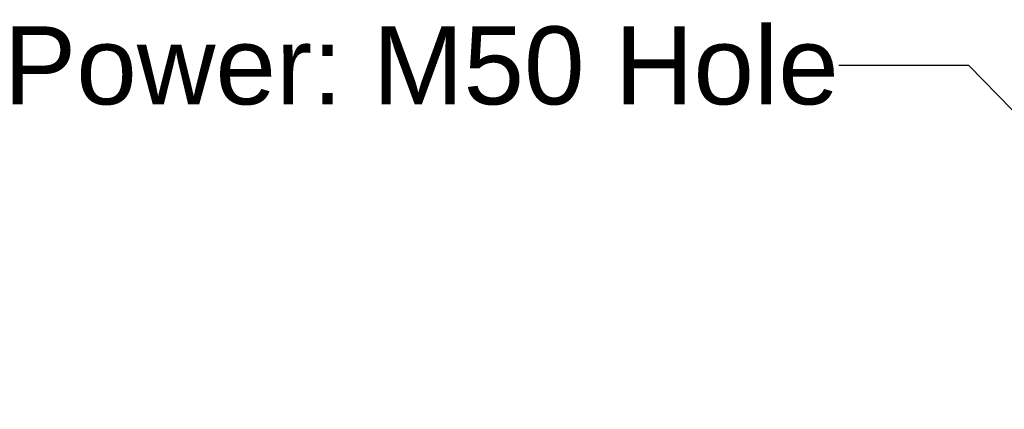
# Model space of a CAD drawing. Header units: millimetres. Extents: x 0 to 420, y 0 to 297.
# Tile 70 of 74: x 262 to 300, y 233 to 248. Entities that reach past the tile are written whole.
import ezdxf

# ---------------------------------------------------------------- set-up
doc = ezdxf.new("R2010")
doc.units = ezdxf.units.MM
doc.header["$LTSCALE"] = 23.1
doc.layers.get('0').update_dxf_attribs({"linetype": 'CONTINUOUS'})
doc.layers.add('DETAIL', color=7, linetype='CONTINUOUS')
doc.styles.get("Standard").update_dxf_attribs({"font": 'arial.ttf'})
doc.dimstyles.get("Standard").update_dxf_attribs({"dimtxt": 3, "dimasz": 3, "dimexe": 0.18, "dimexo": 0.0625, "dimgap": 0.09, "dimtad": 1, "dimdec": 3, "dimdsep": 46, "dimtxsty": 'STANDARD', "dimblk": '_FILLED', "dimblk1": '_FILLED', "dimblk2": '_FILLED', "dimcen": 0.09, "dimadec": 0, "dimazin": 0, "dimtol": 1, "dimtp": 0.001, "dimtm": 0.001, "dimtfac": 1, "dimtdec": 3, "dimtofl": 0, "dimtmove": 0, "dimatfit": 3, "dimldrblk": '_FILLED', "dimfxl": 1, "dimtolj": 1, "dimarcsym": 0})

# ---------------------------------------------------------------- blocks, each defined once
blk = doc.blocks.new('_FILLED')
at = {"color": 0, "linetype": 'BYBLOCK'}
blk.add_solid([(0, 0), (-1, 0.2), (-1, -0.2)], dxfattribs=at)

msp = doc.modelspace()

# ---------------------------------------------------------------- texts
at = {"layer": 'DETAIL', "color": 2, "linetype": 'CONTINUOUS', "insert": (293.53948, 247.37124), "char_height": 3, "width": 32.0966543, "attachment_point": 3, "line_spacing_factor": 0.9}
msp.add_mtext('Power: M50 Hole', dxfattribs=at)

# ---------------------------------------------------------------- leaders
at = {"layer": 'DETAIL', "color": 2, "linetype": 'CONTINUOUS'}
msp.add_leader([(319.57326, 224.26428), (298.53948, 245.87124), (293.53948, 245.87124)], dimstyle='STANDARD', override={"dimtad": 0, "dimldrblk": 'DOT'}, dxfattribs=at)

doc.saveas('drawing.dxf')
